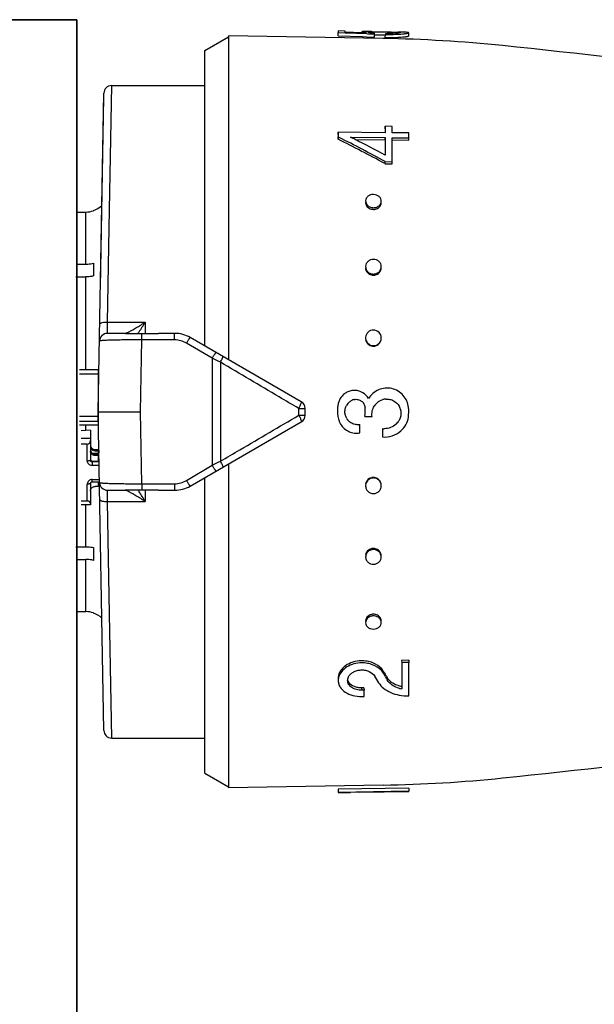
# Model space of a CAD drawing. Header units: millimetres. Extents: x 17747 to 112039, y -74980 to 446921.
# Tile 25 of 256: x 33189 to 33226, y -74019 to -73956. Entities that reach past the tile are written whole.
import ezdxf

# ---------------------------------------------------------------- set-up
doc = ezdxf.new("R2010")
doc.units = ezdxf.units.MM
doc.layers.add('UT_ZAŘÍZENÍ - OT', color=3, linetype='Continuous', lineweight=35)

msp = doc.modelspace()

# ---------------------------------------------------------------- linework, layer by layer
at = {"color": 0, "linetype": 'Continuous'}
for p, q in [((33209.746, -73957.135), (33209.749, -73956.936)), ((33209.749, -73956.831), (33209.749, -73956.936)), ((33210.199, -73956.839), (33209.749, -73956.831)), ((33209.749, -73956.936), (33210.198, -73956.951)), ((33210.198, -73956.951), (33210.265, -73956.954)), ((33210.199, -73956.907), (33210.199, -73956.839)), ((33211.259, -73956.941), (33210.199, -73956.907)), ((33210.265, -73956.954), (33211.556, -73956.999)), ((33211.249, -73956.887), (33211.248, -73956.94)), ((33211.561, -73956.95), (33211.259, -73956.941)), ((33211.412, -73956.946), (33211.412, -73956.931)), ((33211.556, -73956.999), (33211.643, -73957.002)), ((33211.643, -73957.002), (33212.073, -73957.018)), ((33211.849, -73956.945), (33211.85, -73956.881)), ((33212.07, -73957.217), (33212.073, -73957.018)), ((33212.071, -73957.079), (33212.102, -73957.079)), ((33212.073, -73957.018), (33212.073, -73956.965)), ((33212.682, -73957.085), (33212.757, -73957.086)), ((33212.683, -73956.885), (33212.805, -73956.887)), ((33212.755, -73957.246), (33212.759, -73957.047)), ((33212.759, -73956.984), (33212.759, -73957.047)), ((33213.597, -73956.898), (33213.585, -73956.898)), ((33213.596, -73956.958), (33213.597, -73956.912)), ((33213.612, -73956.899), (33213.597, -73956.898)), ((33214.245, -73957.145), (33214.249, -73956.945)), ((33201.245, -73958.076), (33202.745, -73957.21)), ((33202.745, -73957.136), (33202.745, -73977.781)), ((33212.613, -73957.309), (33202.745, -73957.136)), ((33209.746, -73957.135), (33211.295, -73957.189)), ((33211.295, -73957.189), (33211.553, -73957.198)), ((33211.553, -73957.198), (33212.07, -73957.217)), ((33201.245, -73976.915), (33201.245, -73958.076)), ((33194.445, -73981.11), (33194.8, -73960.802)), ((33195.145, -73969.374), (33195.299, -73960.31)), ((33195.299, -73960.31), (33201.245, -73960.31)), ((33194.584, -73973.176), (33194.795, -73961.051)), ((33209.746, -73963.423), (33209.749, -73963.276)), ((33209.749, -73963.276), (33209.749, -73963.588)), ((33212.749, -73963.315), (33209.749, -73963.276)), ((33212.745, -73963.06), (33212.749, -73962.909)), ((33212.749, -73962.909), (33212.749, -73963.315)), ((33213.199, -73962.915), (33212.749, -73962.909)), ((33213.199, -73963.321), (33213.199, -73962.915)), ((33214.249, -73963.334), (33213.199, -73963.321)), ((33214.249, -73963.645), (33214.249, -73963.334)), ((33209.746, -73963.732), (33209.749, -73963.588)), ((33209.749, -73963.588), (33209.805, -73963.616)), ((33210.535, -73963.598), (33212.749, -73963.626)), ((33210.59, -73963.626), (33210.535, -73963.598)), ((33210.828, -73963.746), (33212.745, -73963.771)), ((33212.745, -73963.771), (33212.749, -73963.626)), ((33212.745, -73963.771), (33212.745, -73964.628)), ((33212.749, -73963.626), (33212.749, -73964.745)), ((33213.195, -73963.776), (33214.245, -73963.789)), ((33213.199, -73965.164), (33213.199, -73963.632)), ((33213.199, -73963.632), (33214.249, -73963.645)), ((33214.245, -73963.789), (33214.249, -73963.645)), ((33212.693, -73965.262), (33212.745, -73965.29)), ((33212.745, -73965.29), (33212.749, -73965.159)), ((33212.749, -73965.159), (33213.199, -73965.164)), ((33213.195, -73965.295), (33213.199, -73965.164)), ((33212.745, -73965.29), (33213.195, -73965.295)), ((33193.075, -73968.373), (33193.645, -73968.373)), ((33193.645, -73971.697), (33193.645, -73968.373)), ((33194.145, -73968.274), (33194.145, -73968.287)), ((33195.043, -73975.385), (33195.145, -73969.374)), ((33193.027, -73971.697), (33193.645, -73971.697)), ((33194.145, -73971.636), (33194.145, -73972.45)), ((33193.02, -73972.51), (33193.645, -73972.51)), ((33193.645, -73978.436), (33193.645, -73972.51)), ((33195.024, -73976.11), (33195.043, -73975.385)), ((33195.043, -73975.385), (33197.445, -73975.385)), ((33197.445, -73975.385), (33197.445, -73976.119)), ((33196.181, -73976.11), (33195.024, -73976.11)), ((33197.145, -73981.11), (33197.217, -73976.525)), ((33197.217, -73976.525), (33197.218, -73976.118)), ((33199.315, -73976.525), (33197.217, -73976.525)), ((33199.315, -73976.11), (33198.288, -73976.11)), ((33199.315, -73976.525), (33199.315, -73976.11)), ((33207.395, -73980.466), (33200.315, -73976.378)), ((33201.711, -73977.698), (33200.065, -73976.73)), ((33201.711, -73977.698), (33201.711, -73984.522)), ((33194.445, -73978.436), (33193.245, -73978.436)), ((33194.445, -73978.436), (33194.445, -73981.958)), ((33202.232, -73977.955), (33202.232, -73984.266)), ((33194.445, -73978.72), (33193.245, -73978.72)), ((33207.232, -73981.326), (33207.232, -73980.895)), ((33207.645, -73981.322), (33207.645, -73980.899)), ((33194.445, -73981.416), (33193.245, -73981.416)), ((33194.8, -74001.419), (33194.445, -73981.11)), ((33194.445, -73981.11), (33197.145, -73981.11)), ((33197.217, -73985.695), (33197.145, -73981.11)), ((33211.459, -73981.413), (33211.909, -73981.413)), ((33194.445, -73981.731), (33193.245, -73981.731)), ((33194.445, -73981.958), (33193.245, -73981.958)), ((33193.645, -73982.301), (33193.645, -73981.958)), ((33200.315, -73985.842), (33207.395, -73981.755)), ((33211.139, -73982.454), (33211.139, -73981.919)), ((33212.569, -73982.182), (33212.569, -73982.716)), ((33193.945, -73982.285), (33193.345, -73982.318)), ((33193.945, -73982.816), (33193.345, -73982.816)), ((33193.945, -73982.285), (33193.945, -73984.208)), ((33193.745, -73983.168), (33193.345, -73983.168)), ((33193.745, -73984.247), (33193.745, -73983.168)), ((33194.491, -73983.725), (33194.485, -73983.402)), ((33194.491, -73983.759), (33194.082, -73983.759)), ((33194.245, -73983.514), (33194.245, -73983.612)), ((33194.245, -73983.514), (33194.445, -73983.514)), ((33194.445, -73983.612), (33194.245, -73983.612)), ((33194.245, -73983.807), (33194.245, -73983.904)), ((33194.245, -73983.807), (33194.445, -73983.807)), ((33194.445, -73983.904), (33194.245, -73983.904)), ((33194.443, -73983.728), (33194.491, -73983.725)), ((33194.445, -73983.514), (33194.445, -73983.759)), ((33194.445, -73983.807), (33194.445, -73984.248)), ((33194.445, -73983.954), (33194.495, -73983.954)), ((33194.045, -73984.248), (33194.045, -73984.541)), ((33194.045, -73984.248), (33194.445, -73984.248)), ((33194.501, -73984.306), (33194.045, -73984.306)), ((33194.505, -73984.541), (33194.045, -73984.541)), ((33194.445, -73984.15), (33194.498, -73984.15)), ((33200.065, -73985.491), (33201.711, -73984.522)), ((33202.745, -73984.439), (33202.745, -74005.084)), ((33201.245, -74004.144), (33201.245, -73985.305)), ((33193.745, -73986.797), (33193.745, -73985.718)), ((33193.945, -73985.679), (33193.945, -73987.033)), ((33194.045, -73985.585), (33194.045, -73985.424)), ((33194.045, -73985.424), (33194.52, -73985.424)), ((33194.045, -73985.585), (33194.523, -73985.585)), ((33194.445, -73985.866), (33194.245, -73985.866)), ((33194.445, -73985.585), (33194.445, -73985.866)), ((33197.217, -73985.695), (33199.315, -73985.695)), ((33197.217, -73985.695), (33197.218, -73986.103)), ((33199.315, -73985.695), (33199.315, -73986.11)), ((33195.024, -73986.11), (33196.181, -73986.11)), ((33195.043, -73986.835), (33195.024, -73986.11)), ((33197.445, -73986.102), (33197.445, -73986.835)), ((33198.288, -73986.11), (33199.315, -73986.11)), ((33193.745, -73986.797), (33193.345, -73986.797)), ((33193.945, -73987.033), (33193.345, -73987.033)), ((33193.645, -73989.71), (33193.645, -73987.033)), ((33195.043, -73986.835), (33197.445, -73986.835)), ((33195.145, -73992.846), (33195.043, -73986.835)), ((33193.02, -73989.71), (33193.645, -73989.71)), ((33194.145, -73989.771), (33194.145, -73990.584)), ((33193.027, -73990.523), (33193.645, -73990.523)), ((33193.645, -73993.847), (33193.645, -73990.523)), ((33195.299, -74001.91), (33195.145, -73992.846)), ((33193.075, -73993.847), (33193.645, -73993.847)), ((33194.145, -73993.933), (33194.145, -73993.946)), ((33194.7, -73995.725), (33194.685, -73994.863)), ((33214.245, -73996.951), (33213.795, -73996.956)), ((33213.795, -73996.956), (33213.799, -73997.088)), ((33214.249, -73997.083), (33213.799, -73997.088)), ((33213.799, -73997.088), (33213.799, -73998.776)), ((33214.245, -73996.951), (33214.249, -73997.083)), ((33214.249, -73999.225), (33214.249, -73997.083)), ((33212.623, -73997.64), (33212.627, -73997.778)), ((33212.651, -73997.688), (33212.623, -73997.64)), ((33212.768, -73998.016), (33212.74, -73997.968)), ((33212.878, -73998.063), (33212.882, -73998.204)), ((33211.395, -73998.708), (33211.245, -73998.71)), ((33211.245, -73998.71), (33211.249, -73998.856)), ((33211.399, -73998.854), (33211.249, -73998.856)), ((33211.395, -73998.708), (33211.399, -73998.854)), ((33211.399, -73999.262), (33211.399, -73998.854)), ((33211.249, -73999.264), (33211.399, -73999.262)), ((33195.299, -74001.91), (33201.245, -74001.91)), ((33201.245, -74004.144), (33202.745, -74005.01)), ((33212.613, -74004.912), (33202.745, -74005.084)), ((33214.245, -74005.096), (33209.746, -74005.175)), ((33209.746, -74005.175), (33209.749, -74005.374)), ((33209.746, -74005.185), (33209.749, -74005.385)), ((33214.249, -74005.296), (33209.749, -74005.374)), ((33209.749, -74005.374), (33209.749, -74005.385)), ((33211.099, -74005.366), (33210.536, -74005.376)), ((33211.099, -74005.363), (33214.249, -74005.308)), ((33211.099, -74005.366), (33211.099, -74005.363)), ((33214.245, -74005.096), (33214.249, -74005.296)), ((33214.249, -74005.308), (33214.249, -74005.296))]:
    msp.add_line(p, q, dxfattribs=at)
for centre, radius, start, end in [((33211.525, -73970.091), 13.227, 89.44109, 89.86889), ((33211.425, -73979.887), 23.023, 89.16114, 89.43014), ((33211.139, -73998.988), 42.126, 88.99668, 89.15368), ((33212, -73962.159), 5.28, 90.80201, 91.62553), ((33212.436, -73951.599), 5.379, 264.4209, 265.22986), ((33212.522, -73950.557), 6.424, 265.23782, 265.99348), ((33212.933, -73946.956), 10.03, 269.00618, 269.62329), ((33212.976, -73944.505), 12.544, 269.00858, 269.7243), ((33213.057, -73947.215), 9.833, 272.60404, 273.36824), ((33213.396, -73959.463), 2.559, 85.77165, 86.54128), ((33213.452, -73958.694), 1.789, 85.3674, 85.74663), ((33212.981, -73992.633), 35.74, 88.78449, 88.98762), ((33213.13, -73948.469), 8.577, 273.37423, 274.17442), ((33211.043, -74047.295), 90, 84.13647, 89), ((33213.056, -73947.347), 9.899, 272.58441, 273.34327), ((33213.129, -73948.618), 8.626, 273.34927, 274.14414), ((33169.157, -74455.15), 500, 80.7849, 84.13647), ((33195.299, -73960.81), 0.5, 89.99995, 178.99727), ((33162.724, -74057.927), 105.279, 61.6647, 63.47201), ((33162.46, -74057.55), 105.191, 61.44046, 63.25103), ((33165.828, -74052.526), 99.533, 63.12099, 63.27442), ((33162.916, -74058.214), 105.923, 61.93543, 63.10673), ((33211.825, -73967.781), 0.33, 178.19656, 179.9988), ((33193.643, -73966.864), 1.509, 270.07058, 289.41996), ((33193.645, -73966.86), 1.5, 289.47122, 313.35083), ((33212.002, -73967.623), 0.582, 256.38385, 269.38767), ((33212.005, -73967.521), 0.577, 256.34526, 269.38585), ((33212.001, -73967.634), 0.572, 269.48444, 276.21503), ((33212.004, -73967.531), 0.567, 269.48461, 276.23097), ((33211.999, -73967.623), 0.583, 276.20438, 282.56154), ((33212.003, -73967.52), 0.578, 276.22081, 282.59954), ((33212.156, -73967.79), 0.34, 350.77007, 358.16143), ((33211.913, -73971.93), 0.417, 180.04404, 188.31485), ((33212.084, -73971.861), 0.415, 357.37319, 359.99637), ((33211.998, -73971.88), 0.519, 269.66461, 277.08605), ((33212.002, -73971.811), 0.515, 269.66483, 277.10359), ((33211.997, -73971.865), 0.533, 277.07982, 284.05154), ((33212, -73971.797), 0.529, 277.09797, 284.09301), ((33176.662, -73962.863), 24.264, 327.18528, 328.93017), ((33195.024, -73976.61), 0.5, 90.00005, 179.0027), ((33180.619, -73965.408), 19.559, 326.80865, 327.16862), ((33199.315, -73978.11), 2, 60, 90), ((33199.314, -73978.004), 1.479, 59.48742, 89.9707), ((33212.028, -73976.395), 0.471, 354.81541, 359.98513), ((33211.997, -73976.433), 0.492, 269.85712, 277.68641), ((33212, -73976.402), 0.488, 269.85737, 277.70488), ((33211.994, -73976.416), 0.509, 277.6834, 285.011), ((33211.998, -73976.385), 0.505, 277.70254, 285.05443), ((33094.15, -74197.071), 244.324, 63.74449, 63.88063), ((33194.544, -73979.266), 0.0994, 180.01969, 226.40783), ((33194.545, -73979.254), 0.301, 250.55744, 255.99011), ((33210.805, -73980.809), 1.073, 152.15714, 158.3337), ((33210.809, -73980.811), 1.078, 145.97035, 152.15939), ((33210.89, -73980.888), 0.576, 101.60275, 108.74682), ((33212.862, -73981.222), 0.927, 100.78373, 106.92072), ((33212.852, -73981.173), 0.878, 93.89514, 100.73786), ((33194.545, -73980.882), 0.3, 107.64647, 109.44599), ((33207.145, -73980.899), 0.5, 0, 60), ((33211.7, -73981.049), 1.999, 164.80798, 168.16539), ((33210.788, -73980.802), 1.054, 158.33184, 164.78857), ((33211.006, -73981.112), 0.828, 140.87074, 150.30871), ((33211.013, -73981.117), 0.836, 130.17155, 140.86954), ((33210.888, -73980.881), 0.569, 108.74479, 116.15952), ((33209.162, -73981.11), 2.316, 352.48051, 7.18318), ((33212.872, -73981.264), 0.97, 138.95573, 147.53873), ((33212.866, -73981.26), 0.963, 129.98808, 138.92429), ((33211.587, -73981.11), 2.661, 352.61699, 5.79637), ((33207.145, -73981.322), 0.5, 300, 0), ((33210.908, -73981.273), 1.181, 194.6023, 200.52709), ((33211.017, -73981.102), 0.841, 211.88911, 219.07605), ((33210.954, -73981.255), 1.23, 200.54074, 209.44738), ((33210.968, -73981.248), 1.247, 209.4292, 211.63674), ((33211.01, -73981.109), 0.831, 219.0533, 232.02888), ((33210.997, -73981.147), 0.785, 273.22437, 280.43844), ((33212.687, -73981.084), 1.104, 263.8642, 270.12595), ((33212.688, -73981.067), 1.119, 312.77559, 319.01429), ((33212.858, -73981.216), 0.893, 319.04698, 325.88598), ((33212.686, -73981.076), 1.644, 265.8993, 310.20577), ((33194.235, -73983.317), 0.29, 180.04441, 214.05404), ((33094.15, -73765.149), 244.324, 296.11937, 296.25551), ((33212, -73985.806), 0.51, 98.02694, 105.33939), ((33212.003, -73985.837), 0.507, 98.04608, 105.38273), ((33211.997, -73985.788), 0.493, 90.20682, 98.03026), ((33212.001, -73985.819), 0.489, 90.20709, 98.04874), ((33194.033, -73985.679), 0.0882, 171.33922, 179.96309), ((33195.024, -73985.61), 0.5, 181, 270), ((33199.314, -73984.217), 1.479, 270.02931, 300.51257), ((33199.315, -73984.11), 2, 270, 300), ((33211.98, -73985.828), 0.481, 185.08469, 187.79003), ((33180.277, -73997.035), 19.968, 32.83509, 33.1877), ((33176.74, -73999.308), 24.171, 31.0665, 32.81806), ((33212.001, -73990.359), 0.537, 97.79544, 104.73665), ((33212.005, -73990.427), 0.533, 97.81357, 104.77792), ((33211.999, -73990.342), 0.52, 90.39229, 97.80224), ((33212.002, -73990.41), 0.516, 90.39253, 97.81976), ((33193.643, -73995.357), 1.509, 70.58004, 89.92942), ((33193.645, -73995.36), 1.5, 46.64917, 70.52878), ((33212.003, -73994.603), 0.588, 97.26681, 103.58577), ((33212.006, -73994.706), 0.584, 97.28322, 103.6235), ((33212.001, -73994.589), 0.574, 90.56165, 97.27806), ((33212.004, -73994.691), 0.569, 90.56184, 97.29397), ((33212.001, -73994.578), 0.563, 89.57233, 90.53635), ((33212.004, -73994.696), 0.574, 77.3795, 90.47236), ((33212, -73994.594), 0.579, 77.42334, 89.52385), ((33211.825, -73994.44), 0.33, 180.0012, 181.80344), ((33212.156, -73994.43), 0.34, 1.83857, 9.22993), ((33211.269, -73998.966), 1.981, 90.6662, 95.25488), ((33211.268, -73998.934), 1.949, 86.31776, 90.65223), ((33211.663, -73998.365), 1.129, 37.30427, 43.3274), ((33211.759, -73998.292), 1.009, 30.66525, 37.31087), ((33253.021, -73973.891), 46.929, 210.59685, 210.86768), ((33252.173, -73974.059), 46.046, 210.8741, 211.14789), ((33250.821, -73974.876), 44.466, 211.14786, 211.42912), ((33210.807, -73998.234), 0.458, 173.03308, 181.39547), ((33250.553, -73974.995), 44.808, 210.82705, 211.4577), ((33251.298, -73974.922), 44.921, 210.9365, 211.21663), ((33213.669, -73997.578), 0.927, 211.49104, 218.28511), ((33213.747, -73997.516), 1.027, 218.28539, 224.50117), ((33214.183, -73996.906), 1.908, 254.23814, 258.37107), ((33169.157, -73507.071), 500, 275.86353, 279.22391), ((33195.299, -74001.41), 0.5, 181, 270), ((33211.043, -73914.926), 90, 271, 275.86353)]:
    msp.add_arc(centre, radius, start, end, dxfattribs=at)
for centre, major_axis, ratio, start_param, end_param in [((33193.745, -73982.933), (0, -0.235), 0.85043, 0, 1.570796), ((33193.745, -73986.954), (-0.2, 0), 0.785695, 3.141593, 4.712389)]:
    msp.add_ellipse(centre, major_axis=major_axis, ratio=ratio, start_param=start_param, end_param=end_param, dxfattribs=at)
for points, knots in [([(33211.299, -73956.873), (33211.286, -73956.874), (33211.27, -73956.876), (33211.254, -73956.881), (33211.249, -73956.885), (33211.249, -73956.887)], [0, 0, 0, 0, 0.708486, 0.898996, 1, 1, 1, 1]), ([(33211.249, -73956.887), (33211.249, -73956.892), (33211.267, -73956.9), (33211.295, -73956.909), (33211.348, -73956.92), (33211.389, -73956.927), (33211.412, -73956.931)], [0, 0, 0, 0, 0.080473, 0.272652, 0.58028, 1, 1, 1, 1]), ([(33211.399, -73956.866), (33211.388, -73956.866), (33211.355, -73956.868), (33211.322, -73956.87), (33211.299, -73956.873)], [0, 0, 0, 0, 0.312325, 1, 1, 1, 1]), ([(33211.555, -73956.865), (33211.54, -73956.864), (33211.488, -73956.865), (33211.436, -73956.865), (33211.399, -73956.866)], [0, 0, 0, 0, 0.28218, 1, 1, 1, 1]), ([(33211.412, -73956.931), (33211.423, -73956.932), (33211.473, -73956.94), (33211.522, -73956.946), (33211.561, -73956.95)], [0, 0, 0, 0, 0.219199, 1, 1, 1, 1]), ([(33211.647, -73956.903), (33211.647, -73956.9), (33211.657, -73956.895), (33211.664, -73956.894), (33211.671, -73956.893)], [0, 0, 0, 0, 0.306489, 1, 1, 1, 1]), ([(33211.913, -73956.952), (33211.875, -73956.948), (33211.809, -73956.941), (33211.733, -73956.93), (33211.688, -73956.921), (33211.666, -73956.915), (33211.653, -73956.911), (33211.647, -73956.905), (33211.647, -73956.903)], [0, 0, 0, 0, 0.416564, 0.727805, 0.840468, 0.923103, 0.975235, 1, 1, 1, 1]), ([(33211.671, -73956.893), (33211.675, -73956.892), (33211.698, -73956.889), (33211.721, -73956.887), (33211.739, -73956.886)], [0, 0, 0, 0, 0.191517, 1, 1, 1, 1]), ([(33211.739, -73956.886), (33211.747, -73956.885), (33211.784, -73956.883), (33211.821, -73956.882), (33211.85, -73956.881)], [0, 0, 0, 0, 0.216654, 1, 1, 1, 1]), ([(33211.926, -73956.88), (33211.94, -73956.879), (33211.999, -73956.879), (33212.059, -73956.879), (33212.104, -73956.879)], [0, 0, 0, 0, 0.229978, 1, 1, 1, 1]), ([(33212.102, -73957.079), (33212.147, -73957.079), (33212.34, -73957.079), (33212.533, -73957.082), (33212.682, -73957.085)], [0, 0, 0, 0, 0.228577, 1, 1, 1, 1]), ([(33212.104, -73956.879), (33212.148, -73956.879), (33212.341, -73956.88), (33212.534, -73956.882), (33212.683, -73956.885)], [0, 0, 0, 0, 0.228486, 1, 1, 1, 1]), ([(33212.805, -73956.887), (33212.944, -73956.889), (33213.193, -73956.895), (33213.442, -73956.902), (33213.551, -73956.909)], [0, 0, 0, 0, 0.5608, 1, 1, 1, 1]), ([(33213.507, -73956.967), (33213.464, -73956.97), (33213.251, -73956.984), (33213.037, -73956.987), (33212.867, -73956.986)], [0, 0, 0, 0, 0.202928, 1, 1, 1, 1]), ([(33212.915, -73957.049), (33212.967, -73957.049), (33213.163, -73957.049), (33213.359, -73957.044), (33213.504, -73957.038)], [0, 0, 0, 0, 0.261385, 1, 1, 1, 1]), ([(33213.706, -73956.933), (33213.706, -73956.934), (33213.701, -73956.938), (33213.685, -73956.944), (33213.647, -73956.952), (33213.585, -73956.96), (33213.536, -73956.964), (33213.507, -73956.967)], [0, 0, 0, 0, 0.026104, 0.078509, 0.271488, 0.580502, 1, 1, 1, 1]), ([(33213.597, -73956.912), (33213.612, -73956.913), (33213.638, -73956.915), (33213.671, -73956.92), (33213.692, -73956.924), (33213.704, -73956.928), (33213.706, -73956.931)], [0, 0, 0, 0, 0.402142, 0.703286, 0.901798, 1, 1, 1, 1]), ([(33213.706, -73956.931), (33213.706, -73956.931), (33213.706, -73956.932), (33213.706, -73956.932), (33213.706, -73956.933)], [0, 0, 0, 0, 0.519614, 1, 1, 1, 1]), ([(33214.169, -73956.92), (33214.113, -73956.913), (33213.969, -73956.907), (33213.826, -73956.903), (33213.739, -73956.901)], [0, 0, 0, 0, 0.393124, 1, 1, 1, 1]), ([(33213.754, -73957.023), (33213.824, -73957.018), (33213.922, -73957.009), (33214.044, -73956.995), (33214.115, -73956.985), (33214.17, -73956.975), (33214.212, -73956.965), (33214.235, -73956.958), (33214.249, -73956.949), (33214.249, -73956.945)], [0, 0, 0, 0, 0.415889, 0.585993, 0.728367, 0.841268, 0.923827, 0.975949, 1, 1, 1, 1]), ([(33214.229, -73956.932), (33214.225, -73956.931), (33214.205, -73956.925), (33214.185, -73956.922), (33214.169, -73956.92)], [0, 0, 0, 0, 0.194984, 1, 1, 1, 1]), ([(33214.249, -73956.945), (33214.249, -73956.942), (33214.241, -73956.936), (33214.234, -73956.933), (33214.229, -73956.932)], [0, 0, 0, 0, 0.34526, 1, 1, 1, 1]), ([(33212.755, -73957.246), (33212.82, -73957.247), (33213.069, -73957.249), (33213.318, -73957.245), (33213.502, -73957.236)], [0, 0, 0, 0, 0.261104, 1, 1, 1, 1]), ([(33213.753, -73957.222), (33213.822, -73957.217), (33213.92, -73957.208), (33214.041, -73957.194), (33214.112, -73957.184), (33214.167, -73957.175), (33214.208, -73957.165), (33214.232, -73957.157), (33214.245, -73957.149), (33214.245, -73957.145)], [0, 0, 0, 0, 0.416026, 0.586157, 0.728535, 0.841423, 0.923955, 0.976034, 1, 1, 1, 1]), ([(33211.495, -73967.781), (33211.495, -73967.873), (33211.581, -73968.07), (33211.765, -73968.165), (33211.865, -73968.189)], [0, 0, 0, 0, 0.47302, 1, 1, 1, 1]), ([(33211.499, -73967.659), (33211.498, -73967.707), (33211.516, -73967.806), (33211.57, -73967.891), (33211.603, -73967.929)], [0, 0, 0, 0, 0.488775, 1, 1, 1, 1]), ([(33211.999, -73967.257), (33211.935, -73967.257), (33211.81, -73967.276), (33211.646, -73967.36), (33211.532, -73967.494), (33211.501, -73967.605), (33211.499, -73967.659)], [0, 0, 0, 0, 0.270385, 0.528616, 0.769944, 1, 1, 1, 1]), ([(33212.499, -73967.69), (33212.5, -73967.634), (33212.474, -73967.518), (33212.362, -73967.374), (33212.194, -73967.281), (33212.065, -73967.258), (33211.999, -73967.257)], [0, 0, 0, 0, 0.229393, 0.470966, 0.729703, 1, 1, 1, 1]), ([(33212.395, -73967.936), (33212.426, -73967.902), (33212.476, -73967.825), (33212.497, -73967.734), (33212.499, -73967.69)], [0, 0, 0, 0, 0.509651, 1, 1, 1, 1]), ([(33211.603, -73967.929), (33211.62, -73967.947), (33211.695, -73968.018), (33211.793, -73968.063), (33211.869, -73968.082)], [0, 0, 0, 0, 0.24218, 1, 1, 1, 1]), ([(33212.126, -73968.191), (33212.216, -73968.171), (33212.384, -73968.092), (33212.478, -73967.927), (33212.491, -73967.844)], [0, 0, 0, 0, 0.524629, 1, 1, 1, 1]), ([(33212.129, -73968.084), (33212.155, -73968.078), (33212.253, -73968.049), (33212.344, -73967.992), (33212.395, -73967.936)], [0, 0, 0, 0, 0.260211, 1, 1, 1, 1]), ([(33211.999, -73971.393), (33211.876, -73971.392), (33211.682, -73971.459), (33211.534, -73971.657), (33211.502, -73971.776), (33211.499, -73971.835)], [0, 0, 0, 0, 0.507384, 0.755665, 1, 1, 1, 1]), ([(33212.499, -73971.861), (33212.499, -73971.8), (33212.471, -73971.676), (33212.36, -73971.52), (33212.193, -73971.418), (33212.064, -73971.393), (33211.999, -73971.393)], [0, 0, 0, 0, 0.241806, 0.488407, 0.741812, 1, 1, 1, 1]), ([(33193.645, -73971.697), (33193.687, -73971.697), (33193.856, -73971.692), (33194.023, -73971.667), (33194.145, -73971.636)], [0, 0, 0, 0, 0.252472, 1, 1, 1, 1]), ([(33211.499, -73971.835), (33211.497, -73971.886), (33211.507, -73971.954), (33211.531, -73972.018), (33211.538, -73972.033)], [0, 0, 0, 0, 0.747031, 1, 1, 1, 1]), ([(33211.5, -73971.99), (33211.513, -73972.081), (33211.6, -73972.26), (33211.773, -73972.357), (33211.865, -73972.381)], [0, 0, 0, 0, 0.489899, 1, 1, 1, 1]), ([(33211.538, -73972.033), (33211.567, -73972.1), (33211.659, -73972.222), (33211.796, -73972.29), (33211.869, -73972.309)], [0, 0, 0, 0, 0.492845, 1, 1, 1, 1]), ([(33212.126, -73972.383), (33212.218, -73972.36), (33212.391, -73972.265), (33212.478, -73972.087), (33212.491, -73971.997)], [0, 0, 0, 0, 0.510101, 1, 1, 1, 1]), ([(33212.129, -73972.31), (33212.191, -73972.295), (33212.31, -73972.242), (33212.399, -73972.147), (33212.431, -73972.094)], [0, 0, 0, 0, 0.506643, 1, 1, 1, 1]), ([(33212.431, -73972.094), (33212.441, -73972.078), (33212.477, -73972.011), (33212.496, -73971.936), (33212.498, -73971.88)], [0, 0, 0, 0, 0.253103, 1, 1, 1, 1]), ([(33194.145, -73972.45), (33194.105, -73972.46), (33193.94, -73972.495), (33193.772, -73972.51), (33193.645, -73972.51)], [0, 0, 0, 0, 0.247091, 1, 1, 1, 1]), ([(33194.543, -73975.514), (33194.543, -73975.505), (33194.552, -73975.482), (33194.585, -73975.459), (33194.632, -73975.437), (33194.721, -73975.409), (33194.861, -73975.389), (33194.979, -73975.384), (33195.043, -73975.385)], [0, 0, 0, 0, 0.054454, 0.124226, 0.220024, 0.341181, 0.645763, 1, 1, 1, 1]), ([(33196.324, -73976.046), (33196.408, -73976.006), (33196.585, -73975.913), (33196.961, -73975.697), (33197.25, -73975.515), (33197.445, -73975.385)], [0, 0, 0, 0, 0.213248, 0.460801, 1, 1, 1, 1]), ([(33211.999, -73975.899), (33211.878, -73975.899), (33211.628, -73975.99), (33211.511, -73976.231), (33211.501, -73976.35)], [0, 0, 0, 0, 0.501804, 1, 1, 1, 1]), ([(33212.499, -73976.395), (33212.499, -73976.269), (33212.391, -73976.005), (33212.126, -73975.9), (33211.999, -73975.899)], [0, 0, 0, 0, 0.49811, 1, 1, 1, 1]), ([(33197.217, -73976.525), (33197.041, -73976.524), (33196.696, -73976.524), (33196.196, -73976.527), (33195.735, -73976.533), (33195.384, -73976.54), (33195.137, -73976.548), (33194.981, -73976.554), (33194.846, -73976.56), (33194.735, -73976.567), (33194.647, -73976.575), (33194.583, -73976.582), (33194.545, -73976.59), (33194.528, -73976.595), (33194.524, -73976.6), (33194.524, -73976.602)], [0, 0, 0, 0, 0.195605, 0.383531, 0.55643, 0.707585, 0.773165, 0.831259, 0.881323, 0.92293, 0.955723, 0.979458, 0.994025, 0.997954, 1, 1, 1, 1]), ([(33196.155, -73976.11), (33196.164, -73976.11), (33196.184, -73976.105), (33196.203, -73976.099), (33196.215, -73976.094)], [0, 0, 0, 0, 0.393757, 1, 1, 1, 1]), ([(33196.181, -73976.11), (33196.261, -73976.11), (33196.607, -73976.111), (33196.952, -73976.115), (33197.218, -73976.118)], [0, 0, 0, 0, 0.230893, 1, 1, 1, 1]), ([(33196.215, -73976.094), (33196.217, -73976.093), (33196.228, -73976.089), (33196.238, -73976.085), (33196.246, -73976.082)], [0, 0, 0, 0, 0.235586, 1, 1, 1, 1]), ([(33196.246, -73976.082), (33196.252, -73976.079), (33196.278, -73976.068), (33196.304, -73976.056), (33196.324, -73976.046)], [0, 0, 0, 0, 0.229765, 1, 1, 1, 1]), ([(33197.218, -73976.118), (33197.397, -73976.12), (33197.754, -73976.119), (33198.111, -73976.11), (33198.288, -73976.11)], [0, 0, 0, 0, 0.502804, 1, 1, 1, 1]), ([(33200.065, -73976.73), (33200.085, -73976.71), (33200.117, -73976.662), (33200.15, -73976.588), (33200.19, -73976.525), (33200.228, -73976.474), (33200.259, -73976.432), (33200.284, -73976.401), (33200.299, -73976.385), (33200.312, -73976.376), (33200.315, -73976.378)], [0, 0, 0, 0, 0.198142, 0.388892, 0.560134, 0.707991, 0.828678, 0.918542, 0.975091, 1, 1, 1, 1]), ([(33211.5, -73976.495), (33211.513, -73976.589), (33211.597, -73976.776), (33211.772, -73976.881), (33211.865, -73976.907)], [0, 0, 0, 0, 0.498032, 1, 1, 1, 1]), ([(33211.517, -73976.521), (33211.539, -73976.603), (33211.628, -73976.761), (33211.786, -73976.849), (33211.869, -73976.872)], [0, 0, 0, 0, 0.49918, 1, 1, 1, 1]), ([(33212.126, -73976.908), (33212.209, -73976.885), (33212.366, -73976.799), (33212.455, -73976.643), (33212.478, -73976.561)], [0, 0, 0, 0, 0.50198, 1, 1, 1, 1]), ([(33212.129, -73976.873), (33212.202, -73976.853), (33212.341, -73976.782), (33212.431, -73976.654), (33212.46, -73976.585)], [0, 0, 0, 0, 0.50114, 1, 1, 1, 1]), ([(33201.711, -73977.698), (33201.741, -73977.648), (33201.784, -73977.577), (33201.84, -73977.487), (33201.877, -73977.432), (33201.907, -73977.387), (33201.931, -73977.355), (33201.948, -73977.337), (33201.956, -73977.329), (33201.96, -73977.328), (33201.961, -73977.329)], [0, 0, 0, 0, 0.387648, 0.559336, 0.708365, 0.829964, 0.920373, 0.976704, 0.992026, 1, 1, 1, 1]), ([(33202.232, -73977.955), (33202.258, -73977.908), (33202.295, -73977.839), (33202.338, -73977.752), (33202.363, -73977.697), (33202.382, -73977.652), (33202.394, -73977.617), (33202.399, -73977.595), (33202.399, -73977.581), (33202.395, -73977.579)], [0, 0, 0, 0, 0.389691, 0.560136, 0.707341, 0.827183, 0.916538, 0.973346, 1, 1, 1, 1]), ([(33207.232, -73980.895), (33206.816, -73980.65), (33205.15, -73979.67), (33203.483, -73978.69), (33202.232, -73977.955)], [0, 0, 0, 0, 0.249365, 1, 1, 1, 1]), ([(33214.235, -73980.841), (33214.22, -73980.699), (33214.145, -73980.417), (33213.839, -73979.929), (33213.188, -73979.538), (33212.432, -73979.612), (33211.948, -73979.925), (33211.762, -73980.149), (33211.689, -73980.272)], [0, 0, 0, 0, 0.125806, 0.251598, 0.500158, 0.748611, 0.874302, 1, 1, 1, 1]), ([(33211.689, -73980.272), (33211.601, -73980.12), (33211.345, -73979.857), (33210.907, -73979.728), (33210.555, -73979.76), (33210.304, -73979.851), (33210.083, -73980), (33209.966, -73980.135), (33209.916, -73980.208)], [0, 0, 0, 0, 0.249691, 0.498274, 0.623384, 0.748679, 0.874168, 1, 1, 1, 1]), ([(33210.774, -73980.324), (33210.851, -73980.308), (33211.013, -73980.309), (33211.234, -73980.408), (33211.398, -73980.587), (33211.451, -73980.742), (33211.461, -73980.821)], [0, 0, 0, 0, 0.248903, 0.498305, 0.748695, 1, 1, 1, 1]), ([(33212.793, -73980.297), (33212.876, -73980.292), (33213.046, -73980.304), (33213.364, -73980.42), (33213.618, -73980.669), (33213.741, -73980.986), (33213.767, -73981.241), (33213.72, -73981.493), (33213.645, -73981.647), (33213.597, -73981.717)], [0, 0, 0, 0, 0.124702, 0.249421, 0.497433, 0.62303, 0.748788, 0.874419, 1, 1, 1, 1]), ([(33207.232, -73980.895), (33207.261, -73980.843), (33207.311, -73980.748), (33207.369, -73980.62), (33207.398, -73980.531), (33207.405, -73980.485), (33207.4, -73980.469), (33207.395, -73980.466)], [0, 0, 0, 0, 0.377895, 0.69297, 0.905251, 0.965919, 1, 1, 1, 1]), ([(33207.232, -73980.895), (33207.26, -73980.895), (33207.314, -73980.895), (33207.392, -73980.895), (33207.463, -73980.896), (33207.524, -73980.896), (33207.568, -73980.897), (33207.597, -73980.897), (33207.614, -73980.897), (33207.627, -73980.898), (33207.637, -73980.898), (33207.641, -73980.899), (33207.645, -73980.898), (33207.645, -73980.899)], [0, 0, 0, 0, 0.203374, 0.394866, 0.56769, 0.716771, 0.837685, 0.88646, 0.926896, 0.958626, 0.981467, 0.99529, 1, 1, 1, 1]), ([(33209.743, -73980.639), (33209.727, -73980.716), (33209.681, -73981.025), (33209.706, -73981.344), (33209.765, -73981.571)], [0, 0, 0, 0, 0.250786, 1, 1, 1, 1]), ([(33210.303, -73981.546), (33210.264, -73981.484), (33210.203, -73981.347), (33210.17, -73981.126), (33210.195, -73980.904), (33210.25, -73980.765), (33210.287, -73980.702)], [0, 0, 0, 0, 0.249892, 0.499949, 0.75024, 1, 1, 1, 1]), ([(33211.909, -73981.413), (33211.892, -73981.298), (33211.902, -73981.061), (33211.991, -73980.841), (33212.053, -73980.743)], [0, 0, 0, 0, 0.500135, 1, 1, 1, 1]), ([(33202.232, -73984.266), (33202.65, -73984.02), (33204.317, -73983.041), (33205.983, -73982.06), (33207.232, -73981.326)], [0, 0, 0, 0, 0.250578, 1, 1, 1, 1]), ([(33207.232, -73981.326), (33207.26, -73981.326), (33207.314, -73981.325), (33207.392, -73981.325), (33207.463, -73981.325), (33207.524, -73981.324), (33207.568, -73981.324), (33207.597, -73981.323), (33207.614, -73981.323), (33207.627, -73981.323), (33207.637, -73981.323), (33207.641, -73981.321), (33207.645, -73981.322), (33207.645, -73981.322)], [0, 0, 0, 0, 0.203374, 0.394866, 0.56769, 0.716771, 0.837685, 0.88646, 0.926896, 0.958626, 0.981467, 0.99529, 1, 1, 1, 1]), ([(33207.232, -73981.326), (33207.261, -73981.377), (33207.311, -73981.473), (33207.369, -73981.601), (33207.398, -73981.689), (33207.405, -73981.736), (33207.4, -73981.752), (33207.395, -73981.755)], [0, 0, 0, 0, 0.377895, 0.69297, 0.905251, 0.965919, 1, 1, 1, 1]), ([(33213.747, -73982.332), (33213.877, -73982.222), (33214.096, -73981.951), (33214.204, -73981.621), (33214.226, -73981.452)], [0, 0, 0, 0, 0.49938, 1, 1, 1, 1]), ([(33209.907, -73981.902), (33209.969, -73982.003), (33210.124, -73982.189), (33210.429, -73982.386), (33210.779, -73982.482), (33211.022, -73982.476), (33211.139, -73982.454)], [0, 0, 0, 0, 0.249964, 0.499879, 0.749906, 1, 1, 1, 1]), ([(33211.041, -73981.931), (33210.945, -73981.937), (33210.749, -73981.913), (33210.574, -73981.822), (33210.498, -73981.763)], [0, 0, 0, 0, 0.50069, 1, 1, 1, 1]), ([(33213.448, -73981.889), (33213.346, -73981.983), (33213.106, -73982.135), (33212.827, -73982.188), (33212.689, -73982.188)], [0, 0, 0, 0, 0.500561, 1, 1, 1, 1]), ([(33193.945, -73983.22), (33193.945, -73983.258), (33193.961, -73983.336), (33194.028, -73983.434), (33194.127, -73983.499), (33194.206, -73983.514), (33194.245, -73983.514)], [0, 0, 0, 0, 0.247784, 0.496832, 0.747734, 1, 1, 1, 1]), ([(33193.945, -73983.513), (33193.945, -73983.551), (33193.961, -73983.629), (33194.028, -73983.726), (33194.127, -73983.792), (33194.206, -73983.807), (33194.245, -73983.807)], [0, 0, 0, 0, 0.247784, 0.496832, 0.747734, 1, 1, 1, 1]), ([(33194.245, -73983.904), (33194.206, -73983.904), (33194.127, -73983.889), (33194.028, -73983.824), (33193.961, -73983.726), (33193.945, -73983.649), (33193.945, -73983.61)], [0, 0, 0, 0, 0.252266, 0.503168, 0.752216, 1, 1, 1, 1]), ([(33194.245, -73983.612), (33194.196, -73983.612), (33194.098, -73983.588), (33194.022, -73983.52), (33193.995, -73983.48)], [0, 0, 0, 0, 0.501963, 1, 1, 1, 1]), ([(33193.945, -73984.208), (33193.945, -73984.211), (33193.942, -73984.216), (33193.936, -73984.22), (33193.926, -73984.225), (33193.91, -73984.231), (33193.885, -73984.236), (33193.855, -73984.241), (33193.808, -73984.246), (33193.771, -73984.247), (33193.745, -73984.247)], [0, 0, 0, 0, 0.040706, 0.069574, 0.105554, 0.199505, 0.321626, 0.468167, 0.634164, 1, 1, 1, 1]), ([(33194.045, -73984.541), (33194.006, -73984.541), (33193.927, -73984.526), (33193.828, -73984.461), (33193.761, -73984.363), (33193.745, -73984.285), (33193.745, -73984.247)], [0, 0, 0, 0, 0.252255, 0.503168, 0.752226, 1, 1, 1, 1]), ([(33194.045, -73984.306), (33194.032, -73984.306), (33194.006, -73984.301), (33193.973, -73984.279), (33193.95, -73984.247), (33193.945, -73984.221), (33193.945, -73984.208)], [0, 0, 0, 0, 0.252236, 0.503168, 0.752245, 1, 1, 1, 1]), ([(33194.045, -73984.248), (33194.033, -73984.248), (33194.009, -73984.243), (33193.978, -73984.225), (33193.955, -73984.197), (33193.948, -73984.174), (33193.946, -73984.163)], [0, 0, 0, 0, 0.251925, 0.502849, 0.751924, 1, 1, 1, 1]), ([(33201.711, -73984.522), (33201.741, -73984.572), (33201.784, -73984.644), (33201.84, -73984.733), (33201.877, -73984.789), (33201.907, -73984.833), (33201.931, -73984.865), (33201.948, -73984.884), (33201.956, -73984.891), (33201.96, -73984.892), (33201.961, -73984.892)], [0, 0, 0, 0, 0.387648, 0.559336, 0.708365, 0.829964, 0.920373, 0.976704, 0.992026, 1, 1, 1, 1]), ([(33202.232, -73984.266), (33202.258, -73984.313), (33202.295, -73984.381), (33202.338, -73984.468), (33202.363, -73984.523), (33202.382, -73984.568), (33202.394, -73984.604), (33202.399, -73984.625), (33202.399, -73984.639), (33202.395, -73984.641)], [0, 0, 0, 0, 0.389693, 0.560138, 0.707342, 0.827185, 0.916539, 0.973347, 1, 1, 1, 1]), ([(33211.865, -73985.314), (33211.772, -73985.339), (33211.597, -73985.445), (33211.513, -73985.631), (33211.5, -73985.726)], [0, 0, 0, 0, 0.501968, 1, 1, 1, 1]), ([(33211.869, -73985.348), (33211.786, -73985.371), (33211.628, -73985.46), (33211.539, -73985.617), (33211.517, -73985.7)], [0, 0, 0, 0, 0.50082, 1, 1, 1, 1]), ([(33212.478, -73985.659), (33212.455, -73985.577), (33212.366, -73985.422), (33212.209, -73985.335), (33212.126, -73985.313)], [0, 0, 0, 0, 0.49802, 1, 1, 1, 1]), ([(33212.46, -73985.636), (33212.431, -73985.566), (33212.341, -73985.439), (33212.202, -73985.367), (33212.129, -73985.348)], [0, 0, 0, 0, 0.49886, 1, 1, 1, 1]), ([(33194.045, -73985.424), (33194.006, -73985.424), (33193.927, -73985.439), (33193.828, -73985.505), (33193.761, -73985.602), (33193.745, -73985.68), (33193.745, -73985.718)], [0, 0, 0, 0, 0.252255, 0.503168, 0.752226, 1, 1, 1, 1]), ([(33193.945, -73985.679), (33193.945, -73985.682), (33193.942, -73985.687), (33193.936, -73985.691), (33193.926, -73985.696), (33193.91, -73985.702), (33193.885, -73985.708), (33193.855, -73985.712), (33193.808, -73985.717), (33193.771, -73985.718), (33193.745, -73985.718)], [0, 0, 0, 0, 0.040706, 0.069574, 0.105554, 0.199505, 0.321626, 0.468167, 0.634164, 1, 1, 1, 1]), ([(33193.945, -73986.16), (33193.945, -73986.122), (33193.961, -73986.044), (33194.028, -73985.946), (33194.127, -73985.881), (33194.206, -73985.866), (33194.245, -73985.866)], [0, 0, 0, 0, 0.247784, 0.496832, 0.747734, 1, 1, 1, 1]), ([(33194.045, -73985.585), (33194.033, -73985.585), (33194.008, -73985.589), (33193.977, -73985.608), (33193.955, -73985.634), (33193.948, -73985.656), (33193.946, -73985.666)], [0, 0, 0, 0, 0.26767, 0.525516, 0.768461, 1, 1, 1, 1]), ([(33194.524, -73985.619), (33194.524, -73985.621), (33194.528, -73985.625), (33194.545, -73985.631), (33194.583, -73985.638), (33194.647, -73985.646), (33194.735, -73985.653), (33194.846, -73985.66), (33194.981, -73985.667), (33195.137, -73985.673), (33195.384, -73985.68), (33195.735, -73985.687), (33196.196, -73985.693), (33196.696, -73985.696), (33197.041, -73985.696), (33197.217, -73985.695)], [0, 0, 0, 0, 0.002046, 0.005975, 0.020542, 0.044277, 0.07707, 0.118677, 0.168741, 0.226835, 0.292415, 0.44357, 0.616469, 0.804395, 1, 1, 1, 1]), ([(33200.065, -73985.491), (33200.085, -73985.511), (33200.117, -73985.559), (33200.15, -73985.633), (33200.19, -73985.696), (33200.228, -73985.747), (33200.259, -73985.788), (33200.284, -73985.819), (33200.299, -73985.836), (33200.312, -73985.844), (33200.315, -73985.842)], [0, 0, 0, 0, 0.198108, 0.388908, 0.560156, 0.708001, 0.828682, 0.918545, 0.975091, 1, 1, 1, 1]), ([(33211.503, -73985.893), (33211.511, -73985.951), (33211.549, -73986.066), (33211.662, -73986.208), (33211.819, -73986.299), (33211.939, -73986.321), (33211.999, -73986.321)], [0, 0, 0, 0, 0.249231, 0.498303, 0.748586, 1, 1, 1, 1]), ([(33211.999, -73986.321), (33212.067, -73986.321), (33212.205, -73986.291), (33212.378, -73986.17), (33212.485, -73985.989), (33212.503, -73985.85), (33212.497, -73985.783)], [0, 0, 0, 0, 0.25144, 0.501784, 0.751362, 1, 1, 1, 1]), ([(33196.169, -73986.112), (33196.168, -73986.112), (33196.164, -73986.111), (33196.159, -73986.11), (33196.155, -73986.11)], [0, 0, 0, 0, 0.289793, 1, 1, 1, 1]), ([(33196.324, -73986.174), (33196.294, -73986.16), (33196.244, -73986.137), (33196.192, -73986.117), (33196.169, -73986.112)], [0, 0, 0, 0, 0.595054, 1, 1, 1, 1]), ([(33197.218, -73986.103), (33197.126, -73986.104), (33196.781, -73986.107), (33196.435, -73986.11), (33196.181, -73986.11)], [0, 0, 0, 0, 0.264643, 1, 1, 1, 1]), ([(33197.445, -73986.835), (33197.25, -73986.706), (33196.961, -73986.524), (33196.585, -73986.308), (33196.408, -73986.214), (33196.324, -73986.174)], [0, 0, 0, 0, 0.539199, 0.786752, 1, 1, 1, 1]), ([(33198.288, -73986.11), (33198.111, -73986.11), (33197.754, -73986.102), (33197.397, -73986.101), (33197.218, -73986.103)], [0, 0, 0, 0, 0.497196, 1, 1, 1, 1]), ([(33194.543, -73986.706), (33194.543, -73986.716), (33194.552, -73986.738), (33194.585, -73986.762), (33194.632, -73986.784), (33194.721, -73986.811), (33194.861, -73986.832), (33194.979, -73986.836), (33195.043, -73986.835)], [0, 0, 0, 0, 0.054452, 0.124207, 0.219995, 0.341151, 0.645741, 1, 1, 1, 1]), ([(33193.645, -73989.71), (33193.687, -73989.71), (33193.856, -73989.715), (33194.023, -73989.74), (33194.145, -73989.771)], [0, 0, 0, 0, 0.252472, 1, 1, 1, 1]), ([(33211.538, -73990.187), (33211.531, -73990.203), (33211.507, -73990.266), (33211.497, -73990.335), (33211.499, -73990.385)], [0, 0, 0, 0, 0.252969, 1, 1, 1, 1]), ([(33211.865, -73989.839), (33211.773, -73989.864), (33211.6, -73989.96), (33211.513, -73990.14), (33211.5, -73990.23)], [0, 0, 0, 0, 0.510101, 1, 1, 1, 1]), ([(33211.869, -73989.912), (33211.796, -73989.931), (33211.659, -73989.998), (33211.567, -73990.121), (33211.538, -73990.187)], [0, 0, 0, 0, 0.507155, 1, 1, 1, 1]), ([(33211.999, -73990.828), (33212.065, -73990.827), (33212.198, -73990.801), (33212.368, -73990.694), (33212.478, -73990.531), (33212.501, -73990.403), (33212.498, -73990.341)], [0, 0, 0, 0, 0.258416, 0.511779, 0.758272, 1, 1, 1, 1]), ([(33212.491, -73990.223), (33212.478, -73990.134), (33212.391, -73989.955), (33212.218, -73989.861), (33212.126, -73989.838)], [0, 0, 0, 0, 0.489899, 1, 1, 1, 1]), ([(33212.431, -73990.127), (33212.399, -73990.073), (33212.31, -73989.979), (33212.191, -73989.926), (33212.129, -73989.91)], [0, 0, 0, 0, 0.493357, 1, 1, 1, 1]), ([(33212.498, -73990.341), (33212.496, -73990.285), (33212.477, -73990.209), (33212.441, -73990.143), (33212.431, -73990.127)], [0, 0, 0, 0, 0.746897, 1, 1, 1, 1]), ([(33194.145, -73990.584), (33194.105, -73990.574), (33193.94, -73990.538), (33193.772, -73990.523), (33193.645, -73990.523)], [0, 0, 0, 0, 0.247091, 1, 1, 1, 1]), ([(33211.499, -73990.385), (33211.502, -73990.444), (33211.534, -73990.564), (33211.682, -73990.761), (33211.876, -73990.829), (33211.999, -73990.828)], [0, 0, 0, 0, 0.244335, 0.492616, 1, 1, 1, 1]), ([(33211.865, -73994.031), (33211.765, -73994.055), (33211.581, -73994.151), (33211.495, -73994.348), (33211.495, -73994.44)], [0, 0, 0, 0, 0.52698, 1, 1, 1, 1]), ([(33211.869, -73994.139), (33211.843, -73994.145), (33211.744, -73994.176), (33211.654, -73994.235), (33211.603, -73994.292)], [0, 0, 0, 0, 0.259523, 1, 1, 1, 1]), ([(33212.491, -73994.376), (33212.478, -73994.294), (33212.384, -73994.128), (33212.216, -73994.049), (33212.126, -73994.029)], [0, 0, 0, 0, 0.475371, 1, 1, 1, 1]), ([(33212.395, -73994.284), (33212.378, -73994.266), (33212.303, -73994.196), (33212.205, -73994.153), (33212.129, -73994.136)], [0, 0, 0, 0, 0.241743, 1, 1, 1, 1]), ([(33211.603, -73994.292), (33211.57, -73994.329), (33211.516, -73994.414), (33211.498, -73994.513), (33211.499, -73994.561)], [0, 0, 0, 0, 0.511225, 1, 1, 1, 1]), ([(33211.499, -73994.561), (33211.501, -73994.615), (33211.532, -73994.726), (33211.646, -73994.86), (33211.81, -73994.944), (33211.935, -73994.964), (33211.999, -73994.963)], [0, 0, 0, 0, 0.230056, 0.471384, 0.729615, 1, 1, 1, 1]), ([(33211.999, -73994.963), (33212.065, -73994.962), (33212.194, -73994.939), (33212.362, -73994.846), (33212.474, -73994.703), (33212.5, -73994.586), (33212.499, -73994.53)], [0, 0, 0, 0, 0.270297, 0.529034, 0.770607, 1, 1, 1, 1]), ([(33212.499, -73994.53), (33212.497, -73994.486), (33212.476, -73994.396), (33212.426, -73994.318), (33212.395, -73994.284)], [0, 0, 0, 0, 0.490349, 1, 1, 1, 1]), ([(33211.087, -73996.993), (33210.907, -73997.01), (33210.56, -73997.09), (33210.119, -73997.342), (33209.817, -73997.696), (33209.743, -73997.985), (33209.746, -73998.12)], [0, 0, 0, 0, 0.285569, 0.551478, 0.78834, 1, 1, 1, 1]), ([(33211.249, -73997.117), (33211.081, -73997.119), (33210.75, -73997.165), (33210.306, -73997.353), (33209.962, -73997.639), (33209.82, -73997.889), (33209.782, -73998.016)], [0, 0, 0, 0, 0.276815, 0.541296, 0.783329, 1, 1, 1, 1]), ([(33212.485, -73997.59), (33212.338, -73997.434), (33212.044, -73997.253), (33211.608, -73997.136), (33211.369, -73997.116), (33211.249, -73997.117)], [0, 0, 0, 0, 0.473959, 0.733478, 1, 1, 1, 1]), ([(33212.623, -73997.64), (33212.509, -73997.449), (33212.227, -73997.211), (33211.779, -73997.04), (33211.524, -73996.997), (33211.393, -73996.989)], [0, 0, 0, 0, 0.464053, 0.726092, 1, 1, 1, 1]), ([(33210.403, -73998.014), (33210.434, -73997.95), (33210.527, -73997.827), (33210.721, -73997.689), (33210.959, -73997.596), (33211.221, -73997.558), (33211.486, -73997.579), (33211.797, -73997.674), (33211.999, -73997.828), (33212.076, -73997.957)], [0, 0, 0, 0, 0.110355, 0.232071, 0.363298, 0.500079, 0.636986, 0.768855, 1, 1, 1, 1]), ([(33209.782, -73998.016), (33209.777, -73998.036), (33209.756, -73998.116), (33209.748, -73998.199), (33209.749, -73998.261)], [0, 0, 0, 0, 0.254201, 1, 1, 1, 1]), ([(33209.749, -73998.261), (33209.751, -73998.33), (33209.774, -73998.471), (33209.899, -73998.741), (33210.201, -73999.025), (33210.689, -73999.225), (33211.058, -73999.266), (33211.249, -73999.264)], [0, 0, 0, 0, 0.104904, 0.212347, 0.445391, 0.711352, 1, 1, 1, 1]), ([(33211.249, -73998.856), (33211.135, -73998.858), (33210.913, -73998.832), (33210.62, -73998.708), (33210.408, -73998.507), (33210.351, -73998.329), (33210.349, -73998.246)], [0, 0, 0, 0, 0.288289, 0.554647, 0.788959, 1, 1, 1, 1]), ([(33210.353, -73998.179), (33210.354, -73998.165), (33210.364, -73998.108), (33210.383, -73998.053), (33210.403, -73998.014)], [0, 0, 0, 0, 0.245195, 1, 1, 1, 1]), ([(33210.453, -73998.393), (33210.441, -73998.377), (33210.395, -73998.312), (33210.365, -73998.236), (33210.354, -73998.178)], [0, 0, 0, 0, 0.259352, 1, 1, 1, 1]), ([(33211.245, -73998.71), (33211.165, -73998.711), (33211.008, -73998.698), (33210.726, -73998.622), (33210.536, -73998.5), (33210.453, -73998.393)], [0, 0, 0, 0, 0.273822, 0.536871, 1, 1, 1, 1]), ([(33212.331, -73998.379), (33212.414, -73998.515), (33212.646, -73998.767), (33213.106, -73999.034), (33213.655, -73999.194), (33214.048, -73999.227), (33214.249, -73999.225)], [0, 0, 0, 0, 0.219385, 0.461046, 0.724092, 1, 1, 1, 1]), ([(33213.665, -73998.743), (33213.5, -73998.696), (33213.199, -73998.567), (33212.96, -73998.333), (33212.882, -73998.204)], [0, 0, 0, 0, 0.53047, 1, 1, 1, 1]), ([(33213.795, -73998.63), (33213.718, -73998.614), (33213.435, -73998.538), (33213.165, -73998.389), (33213.015, -73998.236)], [0, 0, 0, 0, 0.269283, 1, 1, 1, 1]), ([(33209.749, -74005.385), (33209.902, -74005.382), (33210.164, -74005.379), (33210.427, -74005.377), (33210.536, -74005.376)], [0, 0, 0, 0, 0.581949, 1, 1, 1, 1])]:
    msp.add_open_spline(points, degree=3, knots=knots, dxfattribs=at)
for points in [[(33211.865, -73972.381), (33211.907, -73972.392), (33211.951, -73972.398), (33211.995, -73972.399)], [(33211.869, -73972.309), (33211.911, -73972.32), (33211.955, -73972.326), (33211.999, -73972.326)], [(33211.501, -73976.35), (33211.496, -73976.407), (33211.501, -73976.466), (33211.517, -73976.521)], [(33212.46, -73976.585), (33212.48, -73976.538), (33212.492, -73976.488), (33212.497, -73976.438)], [(33211.865, -73976.907), (33211.907, -73976.918), (33211.951, -73976.925), (33211.995, -73976.925)], [(33211.869, -73976.872), (33211.911, -73976.884), (33211.955, -73976.89), (33211.999, -73976.89)], [(33212.247, -73980.522), (33212.347, -73980.438), (33212.467, -73980.373), (33212.592, -73980.335)], [(33210.473, -73980.478), (33210.523, -73980.436), (33210.578, -73980.399), (33210.637, -73980.37)], [(33212.126, -73985.313), (33212.084, -73985.301), (33212.039, -73985.296), (33211.995, -73985.296)], [(33212.129, -73985.348), (33212.087, -73985.336), (33212.043, -73985.33), (33211.999, -73985.33)], [(33211.517, -73985.7), (33211.501, -73985.755), (33211.496, -73985.813), (33211.501, -73985.87)], [(33212.497, -73985.783), (33212.492, -73985.732), (33212.48, -73985.682), (33212.46, -73985.636)], [(33212.126, -73989.838), (33212.084, -73989.827), (33212.039, -73989.822), (33211.995, -73989.822)], [(33212.129, -73989.91), (33212.087, -73989.9), (33212.043, -73989.894), (33211.999, -73989.894)]]:
    msp.add_open_spline(points, degree=3, dxfattribs=at)
at = {"layer": 'UT_ZAŘÍZENÍ - OT', "linetype": 'Continuous'}
for p, q in [((33193.075, -73956.11), (31393.075, -73956.11)), ((33193.075, -74456.11), (33193.075, -73956.11))]:
    msp.add_line(p, q, dxfattribs=at)

doc.saveas('drawing.dxf')
